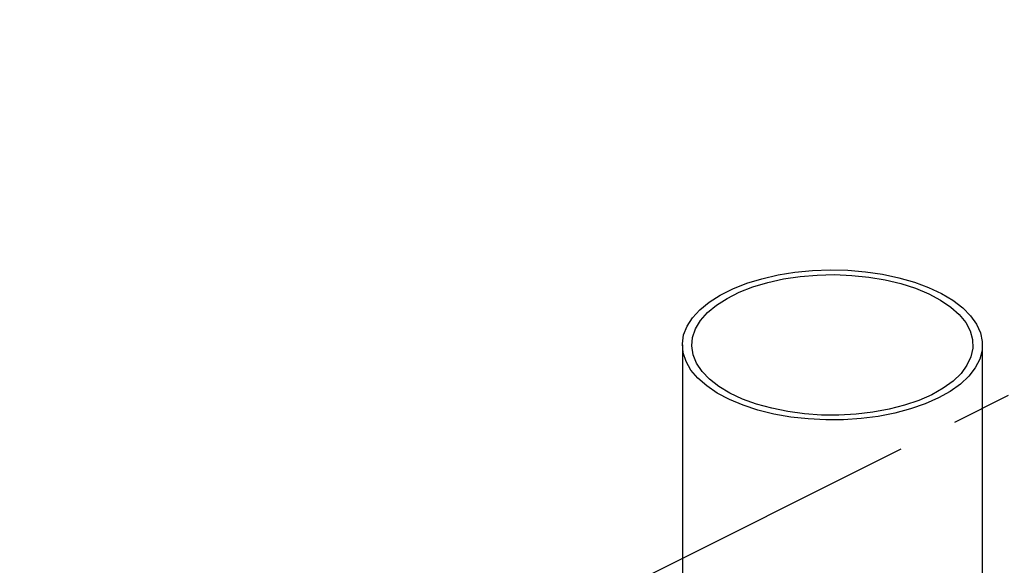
# Model space of a CAD drawing. Header units: millimetres. Extents: x 0 to 1680, y 0 to 1188.
# Tile 25 of 40: x 1139 to 1305, y 526 to 619. Entities that reach past the tile are written whole.
import ezdxf

# ---------------------------------------------------------------- set-up
doc = ezdxf.new("R2010")
doc.units = ezdxf.units.MM
doc.header["$LTSCALE"] = 4
doc.linetypes.add('CENTERX2', pattern=[20.32, 12.7, -2.54, 2.54, -2.54])

msp = doc.modelspace()

# ---------------------------------------------------------------- linework, layer by layer
at = {"color": 7, "linetype": 'CENTERX2'}
msp.add_line((1433.37, 618.83), (1138.82, 471.55), dxfattribs=at)
at = {"color": 7, "linetype": 'Continuous', "lineweight": 25}
for p, q in [((1250.99, 563.78), (1250.99, 499.11)), ((1301.79, 390.57), (1301.79, 563.78))]:
    msp.add_line(p, q, dxfattribs=at)
at = {"color": 7, "linetype": 'Continuous', "lineweight": 25, "flags": 128}
for points in [[(1294.35, 554.8), (1292.1, 553.8), (1289.62, 552.94), (1286.97, 552.23), (1284.16, 551.69), (1281.25, 551.31), (1278.27, 551.11), (1275.26, 551.09), (1272.26, 551.25), (1269.33, 551.58), (1266.49, 552.08), (1263.79, 552.75), (1261.27, 553.57), (1258.97, 554.54), (1256.9, 555.63), (1255.11, 556.84), (1253.62, 558.15), (1252.45, 559.53), (1251.61, 560.98), (1251.12, 562.46), (1250.99, 563.97), (1251.21, 565.47), (1251.79, 566.94), (1252.71, 568.38), (1253.96, 569.74), (1255.53, 571.03), (1257.39, 572.21), (1259.52, 573.28), (1261.89, 574.21), (1264.45, 574.99), (1267.19, 575.62), (1270.05, 576.08), (1273.01, 576.37), (1276.01, 576.48), (1279.02, 576.41), (1281.99, 576.17), (1284.88, 575.75), (1287.65, 575.16), (1290.26, 574.42), (1292.68, 573.52), (1294.87, 572.49), (1296.8, 571.33), (1298.45, 570.07), (1299.78, 568.73), (1300.79, 567.31), (1301.45, 565.84), (1301.76, 564.34), (1301.72, 562.84), (1301.32, 561.35), (1300.57, 559.89), (1299.48, 558.49), (1298.06, 557.16), (1296.34, 555.92), (1294.35, 554.8)], [(1293.21, 555.36), (1291.02, 554.39), (1288.6, 553.57), (1286, 552.89), (1283.25, 552.38), (1280.4, 552.05), (1277.48, 551.89), (1274.55, 551.91), (1271.65, 552.12), (1268.82, 552.5), (1266.11, 553.05), (1263.55, 553.76), (1261.18, 554.62), (1259.05, 555.63), (1257.17, 556.75), (1255.59, 557.99), (1254.33, 559.31), (1253.4, 560.7), (1252.81, 562.13), (1252.59, 563.6), (1252.72, 565.06), (1253.22, 566.5), (1254.06, 567.91), (1255.25, 569.25), (1256.75, 570.5), (1258.55, 571.66), (1260.62, 572.7), (1262.94, 573.6), (1265.45, 574.35), (1268.13, 574.94), (1270.94, 575.36), (1273.82, 575.61), (1276.75, 575.68), (1279.67, 575.56), (1282.55, 575.27), (1285.32, 574.81), (1287.97, 574.18), (1290.43, 573.38), (1292.69, 572.45), (1294.7, 571.38), (1296.43, 570.2), (1297.85, 568.92), (1298.95, 567.56), (1299.71, 566.15), (1300.12, 564.69), (1300.16, 563.23), (1299.84, 561.77), (1299.17, 560.35), (1298.16, 558.97), (1296.81, 557.67), (1295.16, 556.46), (1293.21, 555.36)]]:
    msp.add_lwpolyline(points, dxfattribs=at)

doc.saveas('drawing.dxf')
